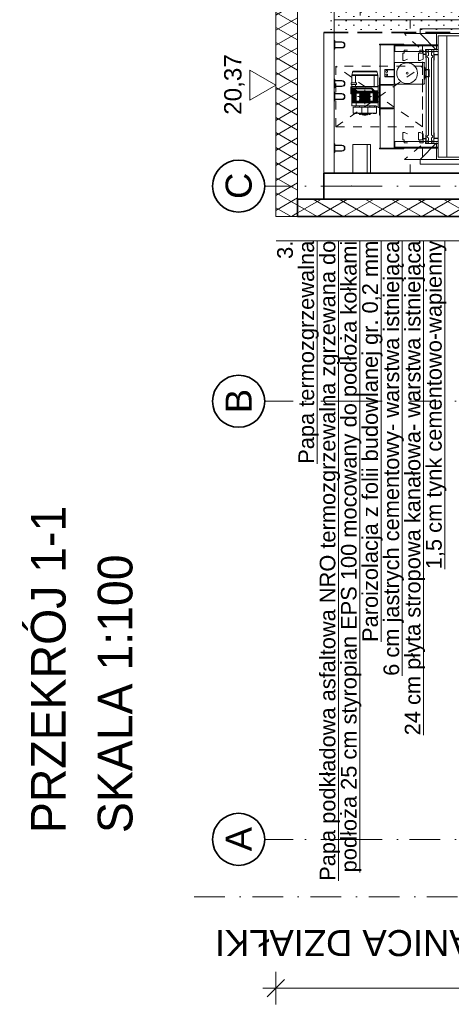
# Model space of a CAD drawing. Header units: millimetres. Extents: x -8078 to 234695, y -4319 to 602442.
# Tile 40 of 152: x 14367 to 19340, y 280711 to 292062. Entities that reach past the tile are written whole.
import ezdxf

# ---------------------------------------------------------------- set-up
doc = ezdxf.new("R2010")
doc.units = ezdxf.units.MM
doc.header["$MEASUREMENT"] = 0
for name, pattern in [('DASHED', [2, 1, -1]), ('Krawędzie ukryte', [3.912222, 2.822222, -1.09]), ('Kropki i Kreski', [6.702778, 3.527778, -1.763889, 0, -1.411111]), ('TRAZO_Y_PUNTO', [10.3, 5.15, -2.5, 0.15, -2.5])]:
    doc.linetypes.add(name, pattern=pattern)
for name, color, linetype in [('#podkład', 252, 'Continuous'), ('- A - ocieplenie', 7, 'Continuous'), ('2D - Ogólne', 7, 'Continuous'), ('2D - Rysunki i Obrazki', 7, 'Continuous'), ('Konstrukcja - Siatka mod', 7, 'Continuous'), ('Konstrukcja - Stropy', 7, 'Continuous'), ('Konstrukcja - Ściany nośne wew..P', 7, 'Continuous'), ('Konstrukcja - Ściany zewnętrzne', 7, 'Continuous'), ('Opisy - Etykiety', 7, 'Continuous'), ('Opisy - Tekst', 7, 'Continuous'), ('Wymiarowanie - Ogólne', 7, 'Continuous')]:
    doc.layers.add(name, color=color, linetype=linetype)
doc.styles.add('STYL_AUTOMATYCZNY_11', font='txt')
doc.styles.add('STYL_AUTOMATYCZNY_2', font='arial.ttf')
doc.styles.add('STYL_AUTOMATYCZNY_3', font='txt')
doc.styles.add('STYL_AUTOMATYCZNY_6', font='txt')
pattern_1 = [(150, (-1702.6, 957497.23), (-75, -129.90381), []), (210, (-1702.6, 957497.23), (-75, 129.90381), [])]

# ---------------------------------------------------------------- blocks, each defined once
blk = doc.blocks.new('qqe433333')
at = {"layer": '- A - ocieplenie', "linetype": 'Continuous', "lineweight": 15}
h = blk.add_hatch(dxfattribs=at)
h.set_pattern_fill('Izolacja_miękka_0008', color=252, angle=90, style=0, pattern_type=2)
h.set_pattern_definition(pattern_1)
h.paths.add_polyline_path([(-21823, 675719), (-18850, 675719), (-18850, 675909), (-18851, 675919), (-21823, 675919)])
at = {"layer": 'Konstrukcja - Stropy', "linetype": 'Continuous', "lineweight": 15}
h = blk.add_hatch(dxfattribs=at)
h.set_pattern_fill('Izolacja_miękka_0008', color=252, angle=90, style=0, pattern_type=2)
h.set_pattern_definition(pattern_1)
h.paths.add_polyline_path([(-21823, 675719), (-21823, 681669), (-22073, 681669), (-22073, 675719)])
at = {"layer": 'Konstrukcja - Ściany nośne wew..P', "linetype": 'Continuous', "lineweight": 15}
h = blk.add_hatch(dxfattribs=at)
h.set_pattern_fill('Tynk_0008', color=252, angle=90, style=0, pattern_type=2)
h.set_pattern_definition([(90, (-1702.6, 957497.23), (-173.20508, 1e-14), [0, -100]), (90, (-1789.2, 957547.23), (-173.20508, 1e-14), [0, -100])])
h.paths.add_polyline_path([(-21523, 677839), (-18323, 677839), (-18323, 678139), (-21523, 678139)])
at = {"layer": '- A - ocieplenie', "color": 252, "linetype": 'Continuous', "lineweight": 35, "ltscale": 100}
for p, q in [((-21823, 675919), (-21823, 675719)), ((-21823, 675919), (-21523, 675919)), ((-21823, 675719), (-18850, 675719))]:
    blk.add_line(p, q, dxfattribs=at)
at = {"layer": '2D - Ogólne', "color": 252, "linetype": 'Kropki i Kreski', "lineweight": 20, "ltscale": 100}
blk.add_line((-23015, 667876), (4805, 667876), dxfattribs=at)
at = {"layer": '2D - Rysunki i Obrazki', "color": 252, "linetype": 'DASHED', "lineweight": 13, "ltscale": 100}
for p, q in [((-21403, 677985), (-21403, 678135)), ((-21103, 678135), (-21103, 677985)), ((-21403, 677985), (-21103, 677985)), ((-20426, 677670), (-20593, 677827)), ((-20421, 677827), (-20593, 677827)), ((-20593, 677827), (-20421, 677827)), ((-20383, 676402), (-20383, 677802)), ((-20596, 677637), (-20596, 677603)), ((-20556, 677637), (-20596, 677637)), ((-20596, 677603), (-20611, 677603)), ((-20611, 677603), (-20611, 677518)), ((-20556, 677534), (-20592, 677518)), ((-20383, 677452), (-21383, 677452)), ((-21383, 677452), (-21383, 676752)), ((-20383, 676752), (-21383, 677452)), ((-21383, 676752), (-20383, 677452)), ((-20611, 677518), (-20592, 677518)), ((-20383, 676752), (-20383, 677452)), ((-21383, 676752), (-20383, 676752)), ((-20611, 676602), (-20611, 676687)), ((-20611, 676687), (-20592, 676687)), ((-20556, 676671), (-20592, 676687)), ((-20596, 676602), (-20611, 676602)), ((-20596, 676568), (-20596, 676602)), ((-20556, 676568), (-20596, 676568)), ((-20405, 676534), (-20593, 676377)), ((-20421, 676377), (-20593, 676377)), ((-20593, 676377), (-20421, 676377))]:
    blk.add_line(p, q, dxfattribs=at)
at = {"layer": '2D - Rysunki i Obrazki', "color": 252, "linetype": 'Continuous', "lineweight": 13, "ltscale": 100}
for p, q in [((-21403, 677985), (-20203, 677985)), ((-21403, 676219), (-21403, 677985)), ((-21399, 677985), (-21399, 677986)), ((-21339, 677985), (-21339, 677986)), ((-21279, 677985), (-21279, 677986)), ((-21219, 677985), (-21219, 677986)), ((-21159, 677985), (-21159, 677986)), ((-20528, 677985), (-20528, 677885)), ((-20203, 677985), (-20203, 677986)), ((-20203, 677985), (-16940, 677985)), ((-17973, 677881), (-20413, 677881)), ((-17255, 677881), (-20413, 677881)), ((-20413, 677881), (-20413, 677827)), ((-21393, 677747), (-21403, 677747)), ((-21403, 677747), (-21403, 677647)), ((-21393, 677747), (-21393, 677647)), ((-20593, 677827), (-20593, 677828)), ((-20593, 677827), (-20593, 677828)), ((-20593, 677827), (-20593, 677828)), ((-20593, 677827), (-20593, 677828)), ((-20413, 677827), (-20413, 677828)), ((-17973, 677827), (-20413, 677827)), ((-20225, 677635), (-20413, 677827)), ((-20413, 677827), (-20220, 677827)), ((-20220, 677827), (-20413, 677827)), ((-20392, 677827), (-20392, 677828)), ((-20392, 677827), (-20392, 677828)), ((-20392, 677827), (-20392, 677828)), ((-20225, 677635), (-20225, 677827)), ((-20220, 677827), (-20220, 677828)), ((-17927, 677802), (-20203, 677802)), ((-20203, 676402), (-20203, 677802)), ((-20103, 677802), (-20103, 676402)), ((-21393, 677647), (-21403, 677647)), ((-21313, 677732), (-21393, 677732)), ((-21313, 677727), (-21393, 677727)), ((-21393, 677667), (-21313, 677667)), ((-21313, 677662), (-21393, 677662)), ((-20881, 677705), (-20601, 677705)), ((-20881, 677697), (-20881, 677705)), ((-20203, 677697), (-20881, 677697)), ((-20874, 677697), (-20874, 677240)), ((-20711, 677697), (-20711, 676508)), ((-20703, 677621), (-20703, 677697)), ((-20203, 677688), (-20703, 677688)), ((-20601, 677705), (-20601, 677697)), ((-20376, 677637), (-20416, 677637)), ((-20416, 677637), (-20416, 677603)), ((-20376, 677534), (-20376, 677637)), ((-20352, 677643), (-20352, 677613)), ((-20347, 677643), (-20352, 677643)), ((-20347, 677646), (-20347, 677593)), ((-20203, 677646), (-20347, 677646)), ((-20255, 677643), (-20341, 677643)), ((-20341, 676562), (-20341, 677643)), ((-20316, 677643), (-20316, 677635)), ((-20280, 677635), (-20280, 677643)), ((-20255, 677643), (-20255, 676562)), ((-20203, 676559), (-20203, 677646)), ((-20203, 677621), (-20703, 677621)), ((-20431, 677603), (-20431, 677518)), ((-20376, 677603), (-20431, 677603)), ((-20376, 677534), (-20412, 677518)), ((-20376, 677590), (-20347, 677590)), ((-20376, 677587), (-20347, 677587)), ((-20347, 677613), (-20352, 677613)), ((-20347, 677593), (-20341, 677593)), ((-20345, 677585), (-20345, 677550)), ((-20345, 677550), (-20342, 677550)), ((-20342, 677590), (-20341, 677590)), ((-20342, 677590), (-20342, 677533)), ((-20342, 677533), (-20341, 677533)), ((-20316, 677607), (-20316, 677577)), ((-20316, 676655), (-20316, 677549)), ((-20280, 677577), (-20280, 677607)), ((-20280, 677549), (-20280, 676655)), ((-20203, 677588), (-20255, 677588)), ((-20203, 677583), (-20255, 677583)), ((-20249, 677523), (-20255, 677523)), ((-20249, 677523), (-20249, 677583)), ((-20817, 677414), (-20707, 677414)), ((-20817, 677414), (-20817, 677328)), ((-20707, 677410), (-20817, 677410)), ((-20707, 677496), (-20365, 677496)), ((-20707, 677246), (-20707, 677496)), ((-20431, 677518), (-20412, 677518)), ((-20365, 677496), (-20365, 677246)), ((-20362, 677494), (-20365, 677494)), ((-20362, 677488), (-20365, 677488)), ((-20365, 677441), (-20357, 677441)), ((-20357, 677431), (-20365, 677431)), ((-20362, 677488), (-20362, 677494)), ((-20357, 677301), (-20357, 677441)), ((-20347, 677420), (-20357, 677420)), ((-20347, 677420), (-20347, 677403)), ((-20347, 677414), (-20307, 677414)), ((-20307, 677410), (-20347, 677410)), ((-20307, 677414), (-20307, 677328)), ((-21393, 677302), (-21403, 677302)), ((-21403, 677302), (-21403, 677202)), ((-21393, 677302), (-21393, 677202)), ((-21200, 677351), (-21200, 677259)), ((-21200, 677351), (-20900, 677351)), ((-21200, 677344), (-20900, 677344)), ((-21192, 677387), (-21194, 677355)), ((-20908, 677387), (-21192, 677387)), ((-21182, 677396), (-20918, 677396)), ((-21157, 677344), (-21157, 677259)), ((-20940, 677351), (-20940, 677214)), ((-20905, 677355), (-20908, 677387)), ((-20900, 677351), (-20900, 677214)), ((-20882, 676888), (-20882, 677316)), ((-20882, 677316), (-20874, 677316)), ((-20817, 677332), (-20707, 677332)), ((-20707, 677328), (-20817, 677328)), ((-20365, 677311), (-20357, 677311)), ((-20357, 677301), (-20365, 677301)), ((-20347, 677403), (-20357, 677403)), ((-20347, 677340), (-20357, 677340)), ((-20347, 677323), (-20357, 677323)), ((-20347, 677323), (-20347, 677340)), ((-20347, 677332), (-20307, 677332)), ((-20307, 677328), (-20347, 677328)), ((-21393, 677202), (-21403, 677202)), ((-21313, 677287), (-21393, 677287)), ((-21313, 677282), (-21393, 677282)), ((-21393, 677222), (-21313, 677222)), ((-21313, 677217), (-21393, 677217)), ((-21210, 677134), (-21210, 677214)), ((-21210, 677214), (-20895, 677214)), ((-21206, 677259), (-21206, 677239)), ((-21206, 677259), (-21145, 677259)), ((-21206, 677239), (-21145, 677239)), ((-21200, 676996), (-21200, 677239)), ((-20900, 677219), (-21200, 677219)), ((-21200, 677197), (-20972, 677197)), ((-21192, 677187), (-21200, 677187)), ((-20973, 677192), (-21195, 677192)), ((-21195, 677036), (-21195, 677192)), ((-21192, 677187), (-21192, 677192)), ((-21190, 677191), (-21192, 677192)), ((-21190, 677191), (-21192, 677187)), ((-21190, 677186), (-21192, 677187)), ((-21188, 677190), (-21190, 677191)), ((-21190, 677186), (-21188, 677190)), ((-21190, 677036), (-21190, 677186)), ((-21185, 677181), (-21190, 677186)), ((-21178, 677185), (-21188, 677190)), ((-21185, 677180), (-21185, 677041)), ((-21178, 677182), (-21180, 677178)), ((-21178, 677182), (-21178, 677185)), ((-21168, 677178), (-21178, 677182)), ((-21168, 677180), (-21158, 677178)), ((-21168, 677178), (-21168, 677180)), ((-21157, 677239), (-21157, 677219)), ((-21150, 677192), (-21150, 677214)), ((-21145, 677259), (-21145, 677239)), ((-20973, 677192), (-20954, 677172)), ((-20972, 677192), (-20972, 677197)), ((-20968, 677190), (-20965, 677194)), ((-20941, 677163), (-20968, 677190)), ((-20965, 677194), (-20938, 677167)), ((-20895, 676976), (-20895, 677224)), ((-20895, 677224), (-20882, 677224)), ((-20874, 676978), (-20874, 677226)), ((-20866, 677242), (-20724, 677242)), ((-20724, 677234), (-20866, 677234)), ((-20724, 677242), (-20724, 677234)), ((-20711, 676508), (-20711, 677253)), ((-20365, 677246), (-20707, 677246)), ((-20362, 677254), (-20365, 677254)), ((-20362, 677248), (-20365, 677248)), ((-20362, 677248), (-20362, 677254)), ((-20341, 676672), (-20341, 677253)), ((-20203, 676402), (-20203, 677190)), ((-21393, 677152), (-21403, 677152)), ((-21403, 677152), (-21403, 677052)), ((-21393, 677152), (-21393, 677052)), ((-21313, 677137), (-21393, 677137)), ((-21313, 677132), (-21393, 677132)), ((-21393, 677072), (-21313, 677072)), ((-21313, 677067), (-21393, 677067)), ((-21200, 677134), (-21210, 677134)), ((-21180, 677178), (-21185, 677178)), ((-21180, 677178), (-21180, 677043)), ((-21180, 677178), (-21170, 677173)), ((-21168, 677178), (-21170, 677173)), ((-21160, 677173), (-21170, 677173)), ((-21170, 677047), (-21170, 677173)), ((-21165, 677045), (-21165, 677176)), ((-21158, 677178), (-21160, 677173)), ((-21160, 677173), (-21160, 677047)), ((-21155, 677171), (-21160, 677173)), ((-21158, 677178), (-21153, 677176)), ((-21153, 677176), (-21155, 677171)), ((-21155, 677049), (-21155, 677171)), ((-21155, 677171), (-21150, 677165)), ((-21153, 677176), (-21143, 677170)), ((-21150, 677165), (-21150, 677054)), ((-20955, 677163), (-21150, 677163)), ((-21150, 677151), (-20955, 677151)), ((-21143, 677170), (-21143, 677168)), ((-21142, 677146), (-21142, 677140)), ((-20962, 677146), (-21142, 677146)), ((-21035, 677140), (-21142, 677140)), ((-21141, 677148), (-21140, 677151)), ((-21140, 677163), (-21140, 677151)), ((-21110, 677140), (-21110, 677139)), ((-21110, 677139), (-21107, 677138)), ((-21107, 677131), (-21110, 677130)), ((-21110, 677130), (-21110, 677129)), ((-21110, 677129), (-21107, 677128)), ((-21107, 677121), (-21110, 677120)), ((-21110, 677120), (-21110, 677119)), ((-21110, 677119), (-21107, 677118)), ((-21107, 677111), (-21110, 677110)), ((-21110, 677110), (-21110, 677109)), ((-21110, 677109), (-21107, 677108)), ((-21107, 677101), (-21110, 677100)), ((-21110, 677100), (-21110, 677099)), ((-21110, 677099), (-21107, 677098)), ((-21107, 677091), (-21110, 677090)), ((-21110, 677090), (-21110, 677089)), ((-21110, 677089), (-21107, 677088)), ((-21107, 677081), (-21110, 677080)), ((-21110, 677080), (-21110, 677079)), ((-21110, 677079), (-21107, 677078)), ((-21107, 677071), (-21110, 677070)), ((-21110, 677070), (-21110, 677069)), ((-21110, 677069), (-21107, 677068)), ((-21107, 677138), (-21057, 677138)), ((-21107, 677131), (-21057, 677131)), ((-21107, 677128), (-21057, 677128)), ((-21107, 677121), (-21057, 677121)), ((-21107, 677118), (-21057, 677118)), ((-21107, 677111), (-21057, 677111)), ((-21107, 677108), (-21057, 677108)), ((-21107, 677101), (-21057, 677101)), ((-21107, 677098), (-21057, 677098)), ((-21107, 677091), (-21057, 677091)), ((-21107, 677088), (-21057, 677088)), ((-21107, 677081), (-21057, 677081)), ((-21107, 677078), (-21057, 677078)), ((-21107, 677071), (-21057, 677071)), ((-21107, 677068), (-21057, 677068)), ((-21057, 677138), (-21057, 677065)), ((-21043, 677138), (-21057, 677138)), ((-21057, 677065), (-21057, 677058)), ((-21043, 677065), (-21043, 677138)), ((-21043, 677138), (-20993, 677138)), ((-21043, 677131), (-20993, 677131)), ((-21043, 677128), (-20993, 677128)), ((-21043, 677121), (-20993, 677121)), ((-21043, 677118), (-20993, 677118)), ((-21043, 677111), (-20993, 677111)), ((-21043, 677108), (-20993, 677108)), ((-21043, 677101), (-20993, 677101)), ((-21043, 677098), (-20993, 677098)), ((-21043, 677091), (-20993, 677091)), ((-21043, 677088), (-20993, 677088)), ((-21043, 677081), (-20993, 677081)), ((-21043, 677078), (-20993, 677078)), ((-21043, 677071), (-20993, 677071)), ((-21043, 677068), (-20993, 677068)), ((-21043, 677065), (-21043, 677066)), ((-21043, 677065), (-21043, 677058)), ((-21035, 677140), (-21035, 677146)), ((-21035, 677144), (-20990, 677144)), ((-21007, 677144), (-21007, 677146)), ((-20993, 677138), (-20989, 677139)), ((-20989, 677130), (-20993, 677131)), ((-20993, 677128), (-20989, 677129)), ((-20989, 677120), (-20993, 677121)), ((-20993, 677118), (-20989, 677119)), ((-20989, 677110), (-20993, 677111)), ((-20993, 677108), (-20989, 677109)), ((-20989, 677100), (-20993, 677101)), ((-20993, 677098), (-20989, 677099)), ((-20989, 677090), (-20993, 677091)), ((-20993, 677088), (-20989, 677089)), ((-20989, 677080), (-20993, 677081)), ((-20993, 677078), (-20989, 677079)), ((-20989, 677070), (-20993, 677071)), ((-20993, 677068), (-20989, 677069)), ((-20989, 677143), (-20990, 677144)), ((-20989, 677139), (-20989, 677143)), ((-20989, 677129), (-20989, 677130)), ((-20989, 677119), (-20989, 677120)), ((-20989, 677109), (-20989, 677110)), ((-20989, 677099), (-20989, 677100)), ((-20989, 677089), (-20989, 677090)), ((-20989, 677079), (-20989, 677080)), ((-20989, 677069), (-20989, 677070)), ((-20964, 677151), (-20964, 677163)), ((-20964, 677151), (-20963, 677149)), ((-20963, 677149), (-20962, 677146)), ((-20954, 677172), (-20961, 677168)), ((-20955, 677054), (-20955, 677163)), ((-20955, 677163), (-20950, 677163)), ((-20954, 677172), (-20954, 677172)), ((-20949, 677171), (-20954, 677172)), ((-20950, 677163), (-20954, 677172)), ((-20950, 677163), (-20950, 677051)), ((-20905, 677157), (-20945, 677157)), ((-20945, 677049), (-20945, 677157)), ((-20941, 677163), (-20938, 677167)), ((-20940, 677157), (-20940, 677047)), ((-20938, 677167), (-20895, 677167)), ((-20938, 677162), (-20938, 677167)), ((-20895, 677162), (-20938, 677162)), ((-20935, 677162), (-20935, 677049)), ((-20925, 677045), (-20925, 677162)), ((-20920, 677043), (-20920, 677157)), ((-20915, 677162), (-20915, 677036)), ((-20910, 677036), (-20910, 677162)), ((-20905, 677157), (-20905, 677041)), ((-20895, 677146), (-20882, 677146)), ((-20711, 676508), (-20711, 677085)), ((-21393, 677052), (-21403, 677052)), ((-20895, 677031), (-21200, 677031)), ((-20925, 676996), (-21200, 676996)), ((-21185, 677041), (-21195, 677041)), ((-21195, 677036), (-20895, 677036)), ((-21185, 677043), (-21180, 677043)), ((-20915, 676978), (-21185, 676978)), ((-21185, 676978), (-21185, 676910)), ((-21170, 677047), (-21180, 677043)), ((-21178, 677039), (-21180, 677043)), ((-21180, 677036), (-21178, 677037)), ((-21178, 677039), (-21168, 677043)), ((-21178, 677039), (-21178, 677037)), ((-21170, 677047), (-21165, 677047)), ((-21168, 677043), (-21170, 677047)), ((-21168, 677040), (-21158, 677043)), ((-21168, 677040), (-21168, 677043)), ((-21160, 677047), (-21165, 677045)), ((-21155, 677049), (-21160, 677047)), ((-21158, 677043), (-21160, 677047)), ((-21160, 676996), (-21160, 676978)), ((-21153, 677044), (-21158, 677043)), ((-21150, 677054), (-21155, 677049)), ((-21153, 677044), (-21155, 677049)), ((-21153, 677044), (-21143, 677049)), ((-21150, 676996), (-21150, 677036)), ((-21145, 677049), (-20960, 677049)), ((-21107, 677061), (-21110, 677060)), ((-21110, 677060), (-21110, 677059)), ((-21110, 677059), (-21109, 677058)), ((-21109, 677058), (-21057, 677058)), ((-21109, 676978), (-21109, 676996)), ((-21108, 677057), (-21107, 677052)), ((-21107, 677061), (-21057, 677061)), ((-20993, 677051), (-21106, 677051)), ((-21085, 676978), (-21085, 676910)), ((-21057, 677058), (-21056, 677057)), ((-21043, 677057), (-21056, 677057)), ((-21043, 677061), (-20993, 677061)), ((-21043, 677058), (-21043, 677057)), ((-21043, 677058), (-20991, 677058)), ((-21015, 676978), (-21015, 676910)), ((-20989, 677060), (-20993, 677061)), ((-20992, 677052), (-20991, 677057)), ((-20991, 677058), (-20989, 677059)), ((-20990, 676996), (-20990, 676978)), ((-20989, 677059), (-20989, 677060)), ((-20951, 677046), (-20960, 677049)), ((-20950, 677051), (-20955, 677055)), ((-20950, 677051), (-20951, 677046)), ((-20946, 677044), (-20951, 677046)), ((-20945, 677049), (-20950, 677051)), ((-20945, 677049), (-20946, 677044)), ((-20936, 677042), (-20946, 677044)), ((-20945, 677049), (-20940, 677047)), ((-20940, 677049), (-20935, 677049)), ((-20939, 676978), (-20939, 676996)), ((-20935, 677049), (-20936, 677045)), ((-20926, 677041), (-20936, 677045)), ((-20936, 677045), (-20936, 677042)), ((-20925, 677045), (-20935, 677049)), ((-20925, 677045), (-20926, 677041)), ((-20926, 677039), (-20926, 677041)), ((-20922, 677036), (-20926, 677039)), ((-20925, 677045), (-20920, 677045)), ((-20922, 677036), (-20921, 677036)), ((-20914, 676986), (-20921, 676994)), ((-20918, 677041), (-20920, 677043)), ((-20905, 677041), (-20918, 677041)), ((-20915, 676978), (-20915, 676910)), ((-20910, 676984), (-20895, 676984)), ((-20895, 677041), (-20882, 677041)), ((-20895, 676976), (-20882, 676976)), ((-20874, 676965), (-20874, 676507)), ((-20866, 676970), (-20724, 676970)), ((-20724, 676962), (-20866, 676962)), ((-20724, 676970), (-20724, 676962)), ((-20103, 676402), (-20103, 677014)), ((-21185, 676910), (-20915, 676910)), ((-21181, 676905), (-21181, 676910)), ((-21181, 676905), (-21164, 676905)), ((-21164, 676905), (-21164, 676910)), ((-21157, 676905), (-21157, 676910)), ((-21157, 676905), (-21144, 676905)), ((-21144, 676910), (-21144, 676905)), ((-21125, 676905), (-21125, 676910)), ((-21125, 676905), (-21112, 676905)), ((-21116, 676905), (-21116, 676902)), ((-20985, 676901), (-21115, 676901)), ((-21112, 676910), (-21112, 676905)), ((-21112, 676900), (-21111, 676899)), ((-21111, 676899), (-21111, 676895)), ((-21111, 676899), (-21111, 676899)), ((-21111, 676895), (-21111, 676894)), ((-21101, 676894), (-21111, 676894)), ((-21106, 676905), (-21106, 676910)), ((-21106, 676905), (-21089, 676905)), ((-21101, 676894), (-21100, 676895)), ((-21100, 676899), (-21099, 676900)), ((-21100, 676899), (-21100, 676899)), ((-21100, 676899), (-21100, 676895)), ((-21097, 676901), (-21097, 676898)), ((-21097, 676898), (-21064, 676898)), ((-21089, 676905), (-21089, 676910)), ((-21082, 676897), (-21081, 676896)), ((-21081, 676896), (-21081, 676891)), ((-21081, 676891), (-21070, 676891)), ((-21070, 676896), (-21069, 676897)), ((-21070, 676896), (-21070, 676891)), ((-21064, 676896), (-21064, 676901)), ((-21035, 676896), (-21064, 676896)), ((-21060, 676896), (-21060, 676887)), ((-21039, 676887), (-21060, 676887)), ((-21039, 676887), (-21039, 676896)), ((-21035, 676896), (-21035, 676901)), ((-21002, 676898), (-21035, 676898)), ((-21030, 676897), (-21029, 676896)), ((-21029, 676896), (-21029, 676891)), ((-21029, 676891), (-21019, 676891)), ((-21019, 676896), (-21018, 676897)), ((-21019, 676896), (-21019, 676891)), ((-21011, 676905), (-21011, 676910)), ((-21011, 676905), (-20994, 676905)), ((-21002, 676898), (-21002, 676901)), ((-21000, 676900), (-20999, 676899)), ((-20999, 676899), (-20999, 676895)), ((-20999, 676899), (-20999, 676899)), ((-20999, 676895), (-20999, 676894)), ((-20989, 676894), (-20999, 676894)), ((-20994, 676905), (-20994, 676910)), ((-20989, 676894), (-20988, 676895)), ((-20988, 676899), (-20987, 676900)), ((-20988, 676899), (-20988, 676899)), ((-20988, 676899), (-20988, 676895)), ((-20987, 676910), (-20987, 676905)), ((-20987, 676905), (-20974, 676905)), ((-20984, 676902), (-20984, 676905)), ((-20974, 676910), (-20974, 676905)), ((-20955, 676910), (-20955, 676905)), ((-20955, 676905), (-20942, 676905)), ((-20942, 676910), (-20942, 676905)), ((-20936, 676905), (-20936, 676910)), ((-20936, 676905), (-20919, 676905)), ((-20919, 676905), (-20919, 676910)), ((-20874, 676888), (-20882, 676888)), ((-20431, 676687), (-20412, 676687)), ((-20431, 676602), (-20431, 676687)), ((-20376, 676671), (-20412, 676687)), ((-20376, 676671), (-20376, 676568)), ((-20376, 676617), (-20347, 676617)), ((-20376, 676615), (-20347, 676615)), ((-20347, 676612), (-20341, 676612)), ((-20347, 676559), (-20347, 676612)), ((-20345, 676655), (-20342, 676655)), ((-20345, 676620), (-20345, 676655)), ((-20342, 676617), (-20342, 676672)), ((-20342, 676672), (-20341, 676672)), ((-20342, 676617), (-20341, 676617)), ((-20316, 676598), (-20316, 676627)), ((-20280, 676627), (-20280, 676598)), ((-20255, 676682), (-20249, 676682)), ((-20255, 676622), (-20252, 676622)), ((-20255, 676622), (-20203, 676622)), ((-20203, 676617), (-20255, 676617)), ((-20249, 676622), (-20252, 676622)), ((-20249, 676682), (-20249, 676622)), ((-21393, 676557), (-21403, 676557)), ((-21403, 676557), (-21403, 676457)), ((-21393, 676557), (-21393, 676457)), ((-21313, 676542), (-21393, 676542)), ((-21313, 676537), (-21393, 676537)), ((-20983, 676549), (-21188, 676549)), ((-21188, 676549), (-21188, 676219)), ((-20983, 676549), (-21188, 676549)), ((-21188, 676549), (-21188, 676219)), ((-21023, 676219), (-21023, 676549)), ((-21023, 676219), (-21023, 676549)), ((-20983, 676549), (-20983, 676219)), ((-20983, 676549), (-20983, 676219)), ((-20203, 676508), (-20881, 676508)), ((-20881, 676508), (-20881, 676500)), ((-20881, 676500), (-20601, 676500)), ((-20203, 676584), (-20703, 676584)), ((-20703, 676584), (-20703, 676508)), ((-20203, 676517), (-20703, 676517)), ((-20601, 676500), (-20601, 676508)), ((-20376, 676602), (-20431, 676602)), ((-20416, 676568), (-20416, 676602)), ((-20376, 676568), (-20416, 676568)), ((-20225, 676569), (-20413, 676377)), ((-20352, 676562), (-20352, 676592)), ((-20352, 676592), (-20347, 676592)), ((-20347, 676562), (-20352, 676562)), ((-20203, 676559), (-20347, 676559)), ((-20341, 676562), (-20255, 676562)), ((-20335, 676562), (-20341, 676562)), ((-20335, 676562), (-20333, 676562)), ((-20316, 676562), (-20316, 676570)), ((-20280, 676570), (-20280, 676562)), ((-20225, 676569), (-20225, 676377)), ((-21393, 676457), (-21403, 676457)), ((-21393, 676477), (-21313, 676477)), ((-21313, 676472), (-21393, 676472)), ((-20203, 676402), (-18003, 676402)), ((-20593, 676377), (-20593, 676378)), ((-20593, 676377), (-20593, 676378)), ((-20593, 676377), (-20593, 676378)), ((-20593, 676377), (-20593, 676378)), ((-20528, 676219), (-20528, 676319)), ((-20413, 676377), (-20413, 676378)), ((-17973, 676377), (-20413, 676377)), ((-20413, 676323), (-20413, 676377)), ((-20413, 676377), (-20220, 676377)), ((-20220, 676377), (-20413, 676377)), ((-17973, 676323), (-20413, 676323)), ((-17255, 676323), (-20413, 676323)), ((-20392, 676377), (-20392, 676378)), ((-20392, 676377), (-20392, 676378)), ((-20392, 676377), (-20392, 676378)), ((-20220, 676377), (-20220, 676378)), ((-21188, 676219), (-20983, 676219)), ((-21188, 676219), (-20983, 676219)), ((-20203, 676219), (-20203, 676220))]:
    blk.add_line(p, q, dxfattribs=at)
at = {"layer": '2D - Rysunki i Obrazki', "color": 252, "linetype": 'TRAZO_Y_PUNTO', "lineweight": 13, "ltscale": 100}
for p, q in [((-21133, 677102), (-20973, 677102)), ((-21050, 677178), (-21050, 677013))]:
    blk.add_line(p, q, dxfattribs=at)
at = {"layer": '2D - Rysunki i Obrazki', "color": 252, "linetype": 'Continuous', "lineweight": 13, "ltscale": 100}
for centre, radius in [((-20562, 677371), 120), ((-20797, 677391), 10.6), ((-20797, 677351), 10.6), ((-20562, 677371), 12.5)]:
    blk.add_circle(centre, radius, dxfattribs=at)
for centre, radius, start, end in [((-21313, 677697), 35, 270, 90), ((-21313, 677697), 30, 270, 90), ((-20313, 677621), 14, 102.373, 257.6257), ((-20283, 677621), 14, 282.372, 77.6268), ((-20347, 677585), 5, 0, 90), ((-20347, 677585), 2.5, 0, 90), ((-20316, 677563), 14, 90.0233, 269.9755), ((-20280, 677563), 14, 269.9755, 90.0233), ((-21198, 677355), 4, 270, 354.6855), ((-21181, 677386), 10, 90, 174.6855), ((-20918, 677386), 10, 5.3145, 90), ((-20901, 677355), 4, 185.3145, 270), ((-21313, 677252), 35, 270, 90), ((-21313, 677252), 30, 270, 90), ((-21195, 677197), 5, 180, 270), ((-21180, 677180), 5, 67.0278, 179.6294), ((-21180, 677178), 5, 66.1389, 179.9426), ((-21170, 677176), 4.95, 0.1441, 67.6617), ((-20972, 677190), 1.61, 91.7895, 133.0293), ((-20972, 677187), 10, 45, 90), ((-20972, 677187), 5, 45, 90), ((-20866, 677226), 16, 90, 180), ((-20866, 677226), 8, 90, 180), ((-21313, 677102), 35, 270, 90), ((-21313, 677102), 30, 270, 90), ((-21145, 677163), 5, 66.7081, 179.7399), ((-21145, 677144), 5, 45.7429, 180), ((-21145, 677163), 5.01, 359.5842, 64.7808), ((-21138, 677151), 5, 225.4505, 270), ((-21110, 677139), 0.5, 180, 255), ((-21110, 677130), 0.5, 105, 180), ((-21110, 677129), 0.5, 180, 255), ((-21110, 677120), 0.5, 105, 180), ((-21110, 677119), 0.5, 180, 255), ((-21110, 677110), 0.5, 105, 180), ((-21110, 677109), 0.5, 180, 255), ((-21110, 677100), 0.5, 105, 180), ((-21110, 677099), 0.5, 180, 255), ((-21110, 677090), 0.5, 105, 180), ((-21110, 677089), 0.5, 180, 255), ((-21110, 677080), 0.5, 105, 180), ((-21110, 677079), 0.5, 180, 255), ((-21110, 677070), 0.5, 105, 180), ((-21110, 677069), 0.5, 180, 255), ((-21107, 677134), 3.6, 285, 75), ((-21107, 677124), 3.6, 285, 75), ((-21107, 677114), 3.6, 285, 75), ((-21107, 677104), 3.6, 285, 75), ((-21107, 677094), 3.6, 285, 75), ((-21107, 677084), 3.6, 285, 75), ((-21107, 677074), 3.6, 285, 75), ((-21107, 677064), 3.6, 285, 75), ((-20992, 677134), 3.6, 105, 255), ((-20992, 677124), 3.6, 105, 255), ((-20992, 677114), 3.6, 105, 255), ((-20992, 677104), 3.6, 105, 255), ((-20992, 677094), 3.6, 105, 255), ((-20992, 677084), 3.6, 105, 255), ((-20992, 677074), 3.6, 105, 255), ((-20992, 677064), 3.6, 105, 255), ((-20990, 677139), 0.5, 285, 0), ((-20990, 677130), 0.5, 0, 75), ((-20990, 677129), 0.5, 285, 0), ((-20990, 677120), 0.5, 0, 75), ((-20990, 677119), 0.5, 285, 0), ((-20990, 677110), 0.5, 0, 75), ((-20990, 677109), 0.5, 285, 0), ((-20990, 677100), 0.5, 0, 75), ((-20990, 677099), 0.5, 285, 0), ((-20990, 677090), 0.5, 0, 75), ((-20990, 677089), 0.5, 285, 0), ((-20990, 677080), 0.5, 0, 75), ((-20990, 677079), 0.5, 285, 0), ((-20990, 677070), 0.5, 0, 75), ((-20990, 677069), 0.5, 285, 0), ((-20959, 677163), 5.03, 117.3199, 181.0746), ((-20962, 677151), 5, 270, 280.6016), ((-20960, 677163), 4.99, 0.6586, 112.1031), ((-20960, 677142), 5, 359.9999, 102.452), ((-20935, 677157), 10, 135, 180), ((-20938, 677167), 5, 225, 270), ((-20935, 677157), 5, 90, 180), ((-20925, 677157), 5, 0, 90), ((-20900, 677157), 5, 90, 180), ((-21195, 677031), 5, 90, 180), ((-21180, 677041), 5, 180.2722, 290.3295), ((-21170, 677045), 4.96, 289.8134, 359.8795), ((-21145, 677054), 5, 180, 270), ((-21110, 677060), 0.5, 105, 180), ((-21109, 677057), 1.5, 6, 66.0824), ((-21106, 677052), 1.5, 186, 270), ((-20993, 677052), 1.5, 270, 354), ((-20990, 677057), 1.5, 113.9176, 174), ((-20990, 677060), 0.5, 0, 75), ((-20960, 677054), 5, 270, 0), ((-20935, 677049), 4.99, 180.0195, 249.0002), ((-20935, 677047), 4.96, 180.1305, 250.3012), ((-20925, 677043), 5, 249.7386, 359.7081), ((-20925, 676991), 5, 39.81, 90), ((-20910, 676989), 5, 219.81, 270), ((-20900, 677041), 5, 180, 270), ((-20866, 676978), 16, 180, 270), ((-20866, 676978), 8, 180, 270), ((-21115, 676902), 1, 180, 270), ((-21112, 676900), 0.567, 90, 250), ((-21099, 676900), 0.567, 290, 90), ((-21081, 676897), 0.567, 90, 250), ((-21069, 676897), 0.567, 290, 90), ((-21030, 676897), 0.567, 90, 250), ((-21018, 676897), 0.567, 290, 90), ((-21000, 676900), 0.567, 90, 250), ((-20987, 676900), 0.567, 290, 90), ((-20985, 676902), 1, 270, 0), ((-20347, 676620), 5, 270, 0), ((-20347, 676620), 2.5, 270, 0), ((-20316, 676641), 14, 90.0245, 269.9767), ((-20280, 676641), 14, 269.9767, 90.0245), ((-21313, 676507), 35, 270, 90), ((-21313, 676507), 30, 270, 90), ((-20313, 676584), 14, 102.3743, 257.627), ((-20283, 676584), 14, 282.3732, 77.628)]:
    blk.add_arc(centre, radius, start, end, dxfattribs=at)
at = {"layer": 'Konstrukcja - Siatka mod', "color": 252, "linetype": 'Kropki i Kreski', "lineweight": 13, "ltscale": 100}
for p, q in [((-21203, 676069), (-22203, 676069)), ((-21203, 676069), (2797, 676069)), ((-21203, 673589), (-22203, 673589)), ((-21203, 673589), (2797, 673589)), ((-21203, 668539), (-22203, 668539)), ((-21203, 668539), (2797, 668539))]:
    blk.add_line(p, q, dxfattribs=at)
at = {"layer": 'Konstrukcja - Siatka mod', "color": 252, "linetype": 'Continuous', "lineweight": 35, "ltscale": 100}
for centre in [(-22503, 676069), (-22503, 673589), (-22503, 668539)]:
    blk.add_circle(centre, 300, dxfattribs=at)
at = {"layer": 'Konstrukcja - Siatka mod', "color": 252, "linetype": 'Kropki i Kreski', "lineweight": 13, "ltscale": 100}
for p in [(-21203, 676069), (-21203, 676069), (-21203, 673589), (-21203, 673589), (-21203, 668539), (-21203, 668539)]:
    blk.add_point(p, dxfattribs=at)
at = {"layer": 'Konstrukcja - Stropy', "color": 252, "linetype": 'Continuous', "lineweight": 13, "ltscale": 100}
for p, q in [((-22073, 681669), (-22073, 675719)), ((-21823, 681469), (-21823, 675919)), ((-21523, 677839), (-21523, 676219)), ((-22073, 675719), (-21823, 675719))]:
    blk.add_line(p, q, dxfattribs=at)
at = {"layer": 'Konstrukcja - Ściany nośne wew..P', "color": 252, "linetype": 'Krawędzie ukryte', "lineweight": 35, "ltscale": 100}
blk.add_line((-21523, 677839), (-18463, 677839), dxfattribs=at)
at = {"layer": 'Konstrukcja - Ściany zewnętrzne', "color": 252, "linetype": 'Continuous', "lineweight": 35, "ltscale": 100}
for p, q in [((-21523, 676219), (-21523, 675919)), ((-21523, 676219), (-18323, 676219)), ((-21523, 675919), (-18850, 675919))]:
    blk.add_line(p, q, dxfattribs=at)
at = {"layer": 'Opisy - Etykiety', "color": 252, "linetype": 'Continuous', "lineweight": 13, "ltscale": 100}
blk.add_line((-18103, 675440), (-22069, 675440), dxfattribs=at)
at = {"layer": 'Wymiarowanie - Ogólne', "color": 252, "linetype": 'Continuous', "lineweight": 13, "ltscale": 100}
for p, q in [((-22373, 677060), (-22373, 677408)), ((-22373, 677408), (-22073, 677234)), ((-22073, 677234), (-22073, 677459)), ((-22073, 677234), (-22373, 677060)), ((-22073, 677234), (-22073, 677009)), ((-22073, 667012), (-22073, 666637)), ((-21973, 666924), (-22173, 666724)), ((-22073, 666824), (-22223, 666824)), ((-633, 666824), (-22073, 666824))]:
    blk.add_line(p, q, dxfattribs=at)
at = {"layer": 'Konstrukcja - Siatka mod', "color": 252, "linetype": 'Continuous', "lineweight": 13, "char_height": 300, "attachment_point": 1, "rotation": 90, "style": 'STYL_AUTOMATYCZNY_2'}
for s, insert in [('\\A1;{\\pql;\\pt0;\\fArial|b0|i0|c238|p0;\\W1.000000;C}', (-22653, 675921)), ('\\A1;{\\pql;\\pt0;\\fArial|b0|i0|c238|p0;\\W1.000000;B}', (-22653, 673452)), ('\\A1;{\\pql;\\pt0;\\fArial|b0|i0|c238|p0;\\W1.000000;A}', (-22653, 668402))]:
    blk.add_mtext(s, dxfattribs=dict(at, insert=insert))
at = {"layer": 'Opisy - Etykiety', "color": 252, "linetype": 'Continuous', "lineweight": 13, "insert": (-22059, 675440), "char_height": 180, "attachment_point": 3, "rotation": 90, "line_spacing_factor": 0.816645, "style": 'STYL_AUTOMATYCZNY_11'}
blk.add_mtext('\\A1;{\\pqr;\\pt987.778,1975.56,2963.33,3951.11,4938.89,5926.67,6914.44,7902.22,8890,9877.78,10865.6;\\fHelvetica|b0|i0|c238|p0;\\W1.000000;3.\\P\\pqr;\\pt987.778,1975.56,2963.33,3951.11,4938.89,5926.67,6914.44,7902.22,8890,9877.78,10865.6;\\fHelvetica|b0|i0|c238|p0;\\L\\W1.000000;\\LPapa termozgrzewalna \\P\\pqr;\\pt987.778,1975.56,2963.33,3951.11,4938.89,5926.67,6914.44,7902.22,8890,9877.78,10865.6;\\fHelvetica|b0|i0|c238|p0;\\L\\W1.000000;\\LPapa podkładowa asfaltowa NRO termozgrzewalna zgrzewana do\\P\\pqr;\\pt987.778,1975.56,2963.33,3951.11,4938.89,5926.67,6914.44,7902.22,8890,9877.78,10865.6;\\fHelvetica|b0|i0|c238|p0;\\L\\W1.000000;\\Lpodłoża 25 cm styropian EPS 100 mocowany do podłoża kołkami\\P\\pqr;\\pt987.778,1975.56,2963.33,3951.11,4938.89,5926.67,6914.44,7902.22,8890,9877.78,10865.6;\\fHelvetica|b0|i0|c238|p0;\\L\\W1.000000;\\LParoizolacja z folii budowlanej gr. 0,2 mm\\P\\pqr;\\pt987.778,1975.56,2963.33,3951.11,4938.89,5926.67,6914.44,7902.22,8890,9877.78,10865.6;\\fHelvetica|b0|i0|c238|p0;\\L\\W1.000000;\\L6 cm jastrych cementowy- warstwa istniejąca\\P\\pqr;\\pt987.778,1975.56,2963.33,3951.11,4938.89,5926.67,6914.44,7902.22,8890,9877.78,10865.6;\\fHelvetica|b0|i0|c238|p0;\\L\\W1.000000;\\L24 cm płyta stropowa kanałowa- warstwa istniejąca\\P\\pqr;\\pt987.778,1975.56,2963.33,3951.11,4938.89,5926.67,6914.44,7902.22,8890,9877.78,10865.6;\\fHelvetica|b0|i0|c238|p0;\\L\\W1.000000;\\L1,5 cm tynk cementowo-wapienny}', dxfattribs=at)
at = {"layer": 'Opisy - Tekst', "color": 252, "linetype": 'Continuous', "lineweight": 13, "insert": (-24896, 668611), "char_height": 400, "attachment_point": 1, "rotation": 90, "line_spacing_factor": 1.154122, "style": 'STYL_AUTOMATYCZNY_6'}
blk.add_mtext('\\A1;{\\pql;\\fGeneva CE|b0|i0|c0|p0;\\W1.000000;PRZEKRÓJ 1-1\\P\\pql;\\fGeneva CE|b0|i0|c0|p0;\\W1.000000;SKALA 1:100}', dxfattribs=at)
at = {"layer": 'Opisy - Tekst', "color": 252, "linetype": 'Continuous', "lineweight": 20, "insert": (-20972, 667193), "char_height": 300, "attachment_point": 2, "rotation": 180, "style": 'STYL_AUTOMATYCZNY_3'}
blk.add_mtext('\\A1;{\\pqc;\\fArial|b0|i0|c238|p0;\\W1.000000;GRANICA DZIAŁKI}', dxfattribs=at)
at = {"layer": 'Wymiarowanie - Ogólne', "color": 252, "linetype": 'Continuous', "lineweight": 13, "insert": (-22433, 676891), "char_height": 200, "width": 686.38, "attachment_point": 7, "rotation": 90, "style": 'STYL_AUTOMATYCZNY_3'}
blk.add_mtext('\\A1;{\\pql;\\fArial|b0|i0|c238|p0;\\W1.000000;20,37}', dxfattribs=at)

msp = doc.modelspace()

# ---------------------------------------------------------------- block references
at = {"layer": '#podkład'}
msp.add_blockref('qqe433333', (39393, -385926), dxfattribs=at)

doc.saveas('drawing.dxf')
